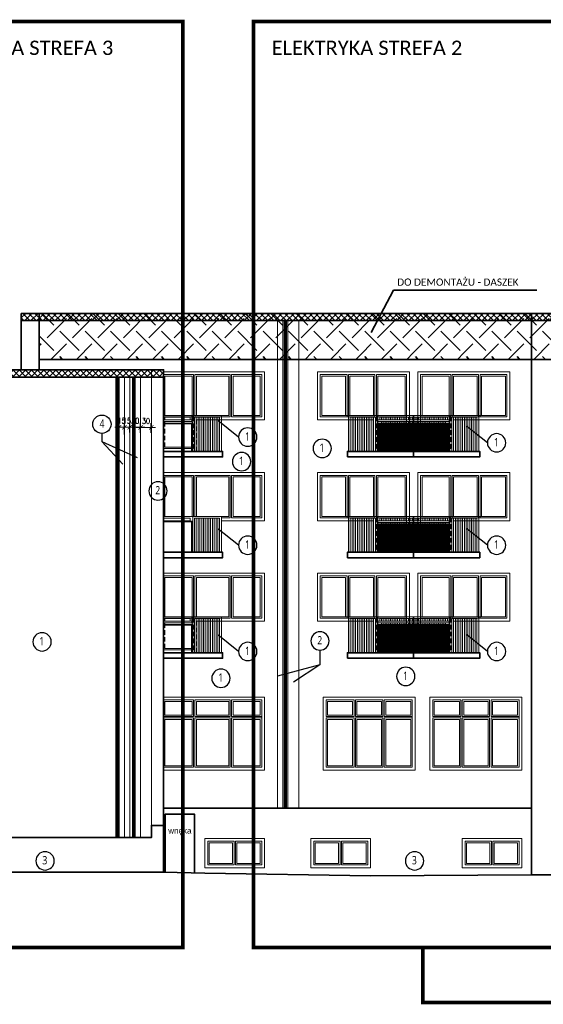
# Model space of a CAD drawing. Header units: inches. Extents: x 0 to 111471, y -105323 to 11070.
# Tile 239 of 256: x 38630 to 40087, y -20947 to -18208. Entities that reach past the tile are written whole.
import ezdxf
from ezdxf.enums import TextEntityAlignment as Align

# ---------------------------------------------------------------- set-up
doc = ezdxf.new("R2010")
doc.units = ezdxf.units.IN
doc.header["$MEASUREMENT"] = 0
doc.linetypes.add('DASHED', pattern=[19.05, 12.7, -6.35])
for name, color, linetype, lineweight in [('888 drzwi i okna', 4, 'Continuous', 0), ('888 elektryka elew', 140, 'Continuous', 0), ('888 elementy do usunięcia', 6, 'Continuous', 35), ('888 nowa attyka grafitowa', 24, 'Continuous', 35), ('888 projektowane elementy', 6, 'Continuous', 13), ('888 sciany istniejące', 2, 'Continuous', 35), ('888 wymiary', 1, 'Continuous', 0), ('Ele_SYMBOLE', 3, 'Continuous', 9), ('Wymiary', 85, 'Continuous', 18)]:
    doc.layers.add(name, color=color, linetype=linetype, lineweight=lineweight)
doc.layers.add('888 opisy kolorow', color=11, linetype='Continuous')
doc.styles.get("Standard").update_dxf_attribs({"font": 'arial.ttf'})
doc.styles.add('TS 100_ILIARD OSIE', font='trebuc.ttf', dxfattribs={"width": 0.8, "height": 23})
doc.styles.add('TS 100_wymiary', font='romans.shx', dxfattribs={"width": 0.7, "height": 16})
doc.dimstyles.new('Dim Style 100', dxfattribs={"dimtxt": 16, "dimasz": 12, "dimexe": 12, "dimexo": 2, "dimgap": 10, "dimtad": 1, "dimdec": 0, "dimzin": 9, "dimtxsty": 'TS 100_wymiary', "dimblk": 'ARCHTICK', "dimcen": 2.5, "dimdle": 12, "dimclrd": 256, "dimclrt": 2, "dimadec": 0, "dimazin": 2, "dimtfac": 1, "dimtdec": 0, "dimtix": 1, "dimtmove": 2, "dimatfit": 3, "dimfxl": 0, "dimlwd": -1, "dimarcsym": 0})

# ---------------------------------------------------------------- blocks, each defined once
blk = doc.blocks.new('G$C4B6E13C3')
at = {"layer": '888 drzwi i okna'}
blk.add_lwpolyline([(0, 82), (0, 0), (166, 0), (166, 82)], close=True, dxfattribs=at)
for points in [[(81, 74), (8, 74), (8, 8), (81, 8)], [(77, 70), (12, 70), (12, 12), (77, 12)], [(77, 70), (77, 12)], [(81, 74), (81, 8)], [(85, 8), (158, 8), (158, 74), (85, 74)], [(85, 74), (85, 8)], [(89, 12), (154, 12), (154, 70), (89, 70)], [(89, 70), (89, 12)]]:
    blk.add_lwpolyline(points, dxfattribs=at)
blk = doc.blocks.new('G$CE5BC181C')
at = {"layer": '888 drzwi i okna'}
for points in [[(0, -133.8), (0, 0), (-256, 0), (-256, -133.8), (-100, -133.8)], [(-173.5, -125.8), (-248, -125.8), (-248, -8), (-173.5, -8)], [(-244, -50), (-244, -12), (-177.5, -12)], [(-177.5, -12), (-177.5, -50)], [(-173.5, -8), (-173.5, -54)], [(-169.5, -8), (-96, -8)], [(-169.5, -8), (-169.5, -54)], [(-165.5, -12), (-100, -12)], [(-165.5, -12), (-165.5, -50)], [(-100, -12), (-100, -50)], [(-96, -8), (-96, -54)], [(-92, -8), (-8, -8), (-8, -54)], [(-92, -8), (-92, -54)], [(-12, -8), (-92, -8)], [(-88, -12), (-12, -12), (-12, -50)], [(-12, -12), (-88, -12)], [(-88, -12), (-88, -50)], [(-177.5, -121.8), (-244, -121.8), (-244, -50)], [(-177.5, -50), (-177.5, -121.8)], [(-173.5, -54), (-173.5, -125.8)], [(-169.5, -54), (-169.5, -125.8)], [(-165.5, -50), (-165.5, -121.8)], [(-100, -50), (-100, -121.8)], [(-96, -54), (-96, -125.8)], [(-8, -54), (-8, -125.8), (-92, -125.8)], [(-92, -54), (-92, -125.8)], [(-12, -50), (-12, -121.8), (-88, -121.8)], [(-88, -50), (-88, -121.8)], [(-96, -125.8), (-169.5, -125.8)], [(-100, -121.8), (-165.5, -121.8)]]:
    blk.add_lwpolyline(points, dxfattribs=at)
blk.add_lwpolyline([(-88, -8), (-88, -8)], close=True, dxfattribs=at)
at = {"layer": '888 drzwi i okna', "linetype": 'DASHED'}
for points in [[(-100, -221.8), (0, -221.8), (0, -125.8)], [(0, -221.8), (-100, -221.8), (-100, -125.8)], [(-12.2, -213.8), (-92, -213.8), (-92, -125.8)], [(-12.2, -209.8), (-88, -209.8), (-88, -133.8)], [(-87.8, -213.8), (-8, -213.8), (-8, -125.8)], [(-87.8, -209.8), (-12, -209.8), (-12, -125.8)], [(0, -133.8), (-87.8, -133.8)], [(0, -133.8), (-87.8, -133.8)]]:
    blk.add_lwpolyline(points, dxfattribs=at)
blk = doc.blocks.new('G$C8A4EE6A8')
at = {"layer": '888 sciany istniejące'}
h = blk.add_hatch(dxfattribs=at)
h.set_pattern_fill('ANSI31', color=3, scale=20)
h.set_pattern_definition([(45, (64.2046, 355.6206), (-1.767767, 1.767767), [])])
h.paths.add_polyline_path([(-85, 15), (-85, 93), (-283.6, 93), (-283.6, 15)])
for points in [[(-184.3, 115), (-184.3, 0)], [(-363.6, 15), (-283.6, 15), (-283.6, 93), (-85, 93), (-85, 15)]]:
    blk.add_lwpolyline(points, dxfattribs=at)
blk.add_lwpolyline([(-368.6, 0), (0, 0), (0, 15), (-368.6, 15)], close=True, dxfattribs=at)
at = {"layer": 'Ele_SYMBOLE'}
for points in [[(-285.6, 110), (-285.6, 115), (-365.6, 115), (-365.6, 15)], [(-290.6, 110), (-360.6, 110), (-360.6, 15)], [(-360.6, 110), (-355.6, 110), (-355.6, 15)], [(-355.6, 110), (-350.6, 110), (-350.6, 15)], [(-350.6, 110), (-345.6, 110), (-345.6, 15)], [(-345.6, 110), (-340.6, 110), (-340.6, 15)], [(-340.6, 110), (-335.6, 110), (-335.6, 15)], [(-335.6, 110), (-330.6, 110), (-330.6, 15)], [(-330.6, 110), (-325.6, 110), (-325.6, 15)], [(-325.6, 110), (-320.6, 110), (-320.6, 15)], [(-320.6, 110), (-315.6, 110), (-315.6, 15)], [(-315.6, 110), (-310.6, 110), (-310.6, 15)], [(-310.6, 110), (-305.6, 110), (-305.6, 15)], [(-305.6, 110), (-300.6, 110), (-300.6, 15)], [(-300.6, 110), (-295.6, 110), (-295.6, 15)], [(-295.6, 110), (-290.6, 110), (-290.6, 15)], [(-285.6, 110), (-285.6, 110), (-285.6, 15)], [(-268.6, 110), (-273.6, 110), (-273.6, 103)], [(-263.6, 110), (-268.6, 110), (-268.6, 103)], [(-258.6, 110), (-263.6, 110), (-263.6, 103)], [(-253.6, 110), (-258.6, 110), (-258.6, 103)], [(-248.6, 110), (-253.6, 110), (-253.6, 103)], [(-243.6, 110), (-248.6, 110), (-248.6, 103)], [(-238.6, 110), (-243.6, 110), (-243.6, 103)], [(-233.6, 110), (-238.6, 110), (-238.6, 103)], [(-228.6, 110), (-233.6, 110), (-233.6, 103)], [(-223.6, 110), (-228.6, 110), (-228.6, 103)], [(-218.6, 110), (-223.6, 110), (-223.6, 103)], [(-213.6, 110), (-218.6, 110), (-218.6, 103)], [(-208.6, 110), (-213.6, 110), (-213.6, 103)], [(-203.6, 110), (-208.6, 110), (-208.6, 103)], [(-198.6, 110), (-203.6, 110), (-203.6, 103)], [(-193.6, 110), (-198.6, 110), (-198.6, 103)], [(-188.6, 110), (-193.6, 110), (-193.6, 103)], [(-188.6, 110), (-188.6, 103)], [(-185, 110), (-180, 110), (-180, 103)], [(-180, 110), (-175, 110), (-175, 103)], [(-175, 110), (-170, 110), (-170, 103)], [(-170, 110), (-165, 110), (-165, 103)], [(-165, 110), (-160, 110), (-160, 103)], [(-160, 110), (-155, 110), (-155, 103)], [(-155, 110), (-150, 110), (-150, 103)], [(-150, 110), (-145, 110), (-145, 103)], [(-145, 110), (-140, 110), (-140, 103)], [(-140, 110), (-135, 110), (-135, 103)], [(-135, 110), (-130, 110), (-130, 103)], [(-130, 110), (-125, 110), (-125, 103)], [(-125, 110), (-120, 110), (-120, 103)], [(-120, 110), (-115, 110), (-115, 103)], [(-115, 110), (-110, 110), (-110, 103)], [(-110, 110), (-105, 110), (-105, 103)], [(-105, 110), (-100, 110), (-100, 103)], [(-100, 110), (-95, 110), (-95, 103)], [(-83, 110), (-83, 115), (-3, 115), (-3, 15)], [(-83, 110), (-83, 110), (-83, 15)], [(-78, 110), (-8, 110), (-8, 15)], [(-73, 110), (-78, 110), (-78, 15)], [(-68, 110), (-73, 110), (-73, 15)], [(-63, 110), (-68, 110), (-68, 15)], [(-58, 110), (-63, 110), (-63, 15)], [(-53, 110), (-58, 110), (-58, 15)], [(-48, 110), (-53, 110), (-53, 15)], [(-43, 110), (-48, 110), (-48, 15)], [(-38, 110), (-43, 110), (-43, 15)], [(-33, 110), (-38, 110), (-38, 15)], [(-28, 110), (-33, 110), (-33, 15)], [(-23, 110), (-28, 110), (-28, 15)], [(-18, 110), (-23, 110), (-23, 15)], [(-13, 110), (-18, 110), (-18, 15)], [(-8, 110), (-13, 110), (-13, 15)], [(-273.6, 98), (-273.6, 93)], [(-268.6, 98), (-268.6, 93)], [(-263.6, 98), (-263.6, 93)], [(-258.6, 98), (-258.6, 93)], [(-253.6, 98), (-253.6, 93)], [(-248.6, 98), (-248.6, 93)], [(-243.6, 98), (-243.6, 93)], [(-238.6, 98), (-238.6, 93)], [(-233.6, 98), (-233.6, 93)], [(-228.6, 98), (-228.6, 93)], [(-223.6, 98), (-223.6, 93)], [(-218.6, 98), (-218.6, 93)], [(-213.6, 98), (-213.6, 93)], [(-208.6, 98), (-208.6, 93)], [(-203.6, 98), (-203.6, 93)], [(-198.6, 98), (-198.6, 93)], [(-193.6, 98), (-193.6, 93)], [(-188.6, 98), (-188.6, 93)], [(-180, 98), (-180, 93)], [(-175, 98), (-175, 93)], [(-170, 98), (-170, 93)], [(-165, 98), (-165, 93)], [(-160, 98), (-160, 93)], [(-155, 98), (-155, 93)], [(-150, 98), (-150, 93)], [(-145, 98), (-145, 93)], [(-140, 98), (-140, 93)], [(-135, 98), (-135, 93)], [(-130, 98), (-130, 93)], [(-125, 98), (-125, 93)], [(-120, 98), (-120, 93)], [(-115, 98), (-115, 93)], [(-110, 98), (-110, 93)], [(-105, 98), (-105, 93)], [(-100, 98), (-100, 93)], [(-95, 98), (-95, 93)]]:
    blk.add_lwpolyline(points, dxfattribs=at)
for points in [[(-283.6, 115), (-85, 115), (-85, 98), (-283.6, 98)], [(-278.6, 110), (-90, 110), (-90, 103), (-278.6, 103)]]:
    blk.add_lwpolyline(points, close=True, dxfattribs=at)
blk = doc.blocks.new('G$CCCD7E5BA')
at = {"layer": '888 drzwi i okna', "ltscale": 1.6}
for points in [[(-256, 0), (0, 0), (0, 203), (-256, 203)], [(-174, 195), (-174, 195)]]:
    blk.add_lwpolyline(points, close=True, dxfattribs=at)
for points in [[(-170, 195), (-248, 195), (-248, 149)], [(-244, 195), (-170, 195)], [(-170, 195), (-170, 149)], [(-166, 195), (-166, 149)], [(-90, 195), (-166, 195)], [(-90, 195), (-90, 149)], [(-86, 195), (-86, 149)], [(-86, 8), (-8, 8), (-8, 195), (-86, 195)], [(-174, 191), (-244, 191), (-244, 153)], [(-244, 191), (-174, 191)], [(-174, 191), (-174, 153)], [(-162, 191), (-162, 153)], [(-94, 191), (-162, 191)], [(-94, 191), (-94, 153)], [(-12, 153), (-12, 191), (-82, 191)], [(-82, 191), (-82, 153)], [(-170, 149), (-248, 149)], [(-248, 145), (-248, 8), (-170, 8)], [(-170, 145), (-248, 145)], [(-174, 153), (-244, 153)], [(-244, 141), (-244, 12), (-174, 12)], [(-174, 141), (-244, 141)], [(-174, 141), (-174, 12)], [(-170, 145), (-170, 8)], [(-90, 149), (-166, 149)], [(-166, 145), (-166, 8)], [(-90, 145), (-166, 145)], [(-94, 153), (-162, 153)], [(-162, 141), (-162, 12)], [(-94, 141), (-162, 141)], [(-94, 141), (-94, 12)], [(-90, 145), (-90, 8)], [(-8, 149), (-86, 149)], [(-86, 145), (-86, 8)], [(-8, 145), (-86, 145)], [(-12, 153), (-82, 153)], [(-82, 141), (-82, 12)], [(-12, 141), (-82, 141)], [(-82, 12), (-12, 12), (-12, 141)], [(-166, 8), (-90, 8)], [(-162, 12), (-94, 12)]]:
    blk.add_lwpolyline(points, dxfattribs=at)
blk = doc.blocks.new('oznaczenie osi')
at = {"linetype": 'ByBlock'}
blk.add_circle((0, 0), 17, dxfattribs=at)
at = {"oblique": 5, "width": 0.85}
blk.add_attdef('NR', text='', height=15, dxfattribs=at).set_placement((0, -7), align=Align.CENTER)
blk = doc.blocks.new('_ArchTick')
at = {"layer": 'Wymiary', "color": 0, "const_width": 0.15}
blk.add_lwpolyline([(-0.5, -0.5), (0.5, 0.5)], dxfattribs=at)
blk = doc.blocks.new('*D1188')
at = {"layer": '888 wymiary', "color": 0, "lineweight": -2, "ltscale": 0.01}
for p, q in [((38906.3, -19361.8), (38906.3, -19329.8)), ((38921.3, -19361.8), (38921.3, -19329.8))]:
    blk.add_line(p, q, dxfattribs=at)
at = {"layer": '888 wymiary', "ltscale": 0.01}
for p, q in [((38894.3, -19341.8), (38933.3, -19341.8)), ((38906.3, -19341.8), (38894.3, -19341.8)), ((38921.3, -19341.8), (38933.3, -19341.8))]:
    blk.add_line(p, q, dxfattribs=at)
at = {"layer": 'Defpoints', "color": 0}
for p in [(38921.3, -19341.8), (38906.3, -19384.5), (38921.3, -19384.5)]:
    blk.add_point(p, dxfattribs=at)
at = {"layer": '888 wymiary', "linetype": 'ByBlock', "xscale": 12, "yscale": 12, "zscale": 12}
blk.add_blockref('_ArchTick', (38906.3, -19341.8), dxfattribs=at)
at = {"layer": '888 wymiary', "linetype": 'ByBlock', "xscale": 12, "yscale": 12, "zscale": 12, "rotation": 180}
blk.add_blockref('_ArchTick', (38921.3, -19341.8), dxfattribs=at)
at = {"layer": '888 wymiary', "color": 2, "ltscale": 0.01, "insert": (38913.8, -19323.8), "char_height": 16, "attachment_point": 5, "style": 'TS 100_wymiary'}
blk.add_mtext('15', dxfattribs=at)
blk = doc.blocks.new('*D1189')
at = {"layer": '888 wymiary', "color": 0, "lineweight": -2, "ltscale": 0.01}
for p, q in [((38921.3, -19361.8), (38921.3, -19329.8)), ((38936.3, -19356.7), (38936.3, -19329.8))]:
    blk.add_line(p, q, dxfattribs=at)
at = {"layer": '888 wymiary', "ltscale": 0.01}
for p, q in [((38909.3, -19341.8), (38948.3, -19341.8)), ((38921.3, -19341.8), (38909.3, -19341.8)), ((38936.3, -19341.8), (38948.3, -19341.8))]:
    blk.add_line(p, q, dxfattribs=at)
at = {"layer": 'Defpoints', "color": 0}
for p in [(38936.3, -19341.8), (38936.3, -19358.7), (38921.3, -19384.5)]:
    blk.add_point(p, dxfattribs=at)
at = {"layer": '888 wymiary', "linetype": 'ByBlock', "xscale": 12, "yscale": 12, "zscale": 12}
blk.add_blockref('_ArchTick', (38921.3, -19341.8), dxfattribs=at)
at = {"layer": '888 wymiary', "linetype": 'ByBlock', "xscale": 12, "yscale": 12, "zscale": 12, "rotation": 180}
blk.add_blockref('_ArchTick', (38936.3, -19341.8), dxfattribs=at)
at = {"layer": '888 wymiary', "color": 2, "ltscale": 0.01, "insert": (38928.8, -19323.8), "char_height": 16, "attachment_point": 5, "style": 'TS 100_wymiary'}
blk.add_mtext('15', dxfattribs=at)
blk = doc.blocks.new('*D1190')
at = {"layer": '888 wymiary', "color": 0, "lineweight": -2, "ltscale": 0.01}
for p, q in [((38936.3, -19356.7), (38936.3, -19329.8)), ((38966.3, -19356.7), (38966.3, -19329.8))]:
    blk.add_line(p, q, dxfattribs=at)
at = {"layer": '888 wymiary', "ltscale": 0.01}
for p, q in [((38924.3, -19341.8), (38978.3, -19341.8)), ((38936.3, -19341.8), (38924.3, -19341.8)), ((38966.3, -19341.8), (38978.3, -19341.8))]:
    blk.add_line(p, q, dxfattribs=at)
at = {"layer": 'Defpoints', "color": 0}
for p in [(38936.3, -19358.7), (38966.3, -19341.8), (38966.3, -19358.7)]:
    blk.add_point(p, dxfattribs=at)
at = {"layer": '888 wymiary', "linetype": 'ByBlock', "xscale": 12, "yscale": 12, "zscale": 12}
blk.add_blockref('_ArchTick', (38936.3, -19341.8), dxfattribs=at)
at = {"layer": '888 wymiary', "linetype": 'ByBlock', "xscale": 12, "yscale": 12, "zscale": 12, "rotation": 180}
blk.add_blockref('_ArchTick', (38966.3, -19341.8), dxfattribs=at)
at = {"layer": '888 wymiary', "color": 2, "ltscale": 0.01, "insert": (38951.3, -19323.8), "char_height": 16, "attachment_point": 5, "style": 'TS 100_wymiary'}
blk.add_mtext('30', dxfattribs=at)
blk = doc.blocks.new('*D1191')
at = {"layer": '888 wymiary', "color": 0, "lineweight": -2, "ltscale": 0.01}
for p, q in [((38966.3, -19357.2), (38966.3, -19330.3)), ((38996.2, -19357.2), (38996.2, -19330.3))]:
    blk.add_line(p, q, dxfattribs=at)
at = {"layer": '888 wymiary', "ltscale": 0.01}
for p, q in [((38954.3, -19342.3), (39008.2, -19342.3)), ((38966.3, -19342.3), (38954.3, -19342.3)), ((38996.2, -19342.3), (39008.2, -19342.3))]:
    blk.add_line(p, q, dxfattribs=at)
at = {"layer": 'Defpoints', "color": 0}
for p in [(38966.3, -19359.2), (38996.2, -19342.3), (38996.2, -19359.2)]:
    blk.add_point(p, dxfattribs=at)
at = {"layer": '888 wymiary', "linetype": 'ByBlock', "xscale": 12, "yscale": 12, "zscale": 12}
blk.add_blockref('_ArchTick', (38966.3, -19342.3), dxfattribs=at)
at = {"layer": '888 wymiary', "linetype": 'ByBlock', "xscale": 12, "yscale": 12, "zscale": 12, "rotation": 180}
blk.add_blockref('_ArchTick', (38996.2, -19342.3), dxfattribs=at)
at = {"layer": '888 wymiary', "color": 2, "ltscale": 0.01, "insert": (38981.3, -19324.3), "char_height": 16, "attachment_point": 5, "style": 'TS 100_wymiary'}
blk.add_mtext('30', dxfattribs=at)

msp = doc.modelspace()

# ---------------------------------------------------------------- hatches: boundary and pattern name
at = {"layer": '888 elementy do usunięcia'}
h = msp.add_hatch(dxfattribs=at)
h.set_pattern_fill('SCREEN', color=256, scale=100, angle=45)
h.set_pattern_definition([(45, (35594.85, -29275.38), (0, 141.42136), [76, -24]), (225, (35648.59, -29292.35), (-2e-14, -141.42136), [38, -62]), (225, (35692.43, -29248.51), (-2e-14, -141.42136), [38, -62]), (135, (35613.24, -29240.02), (-141.42136, 1e-14), [38, -62]), (135, (35657.08, -29283.86), (-141.42136, 1e-14), [38, -62]), (315, (35630.21, -29186.28), (141.42136, -3e-14), [76, -24])])
h.paths.add_polyline_path([(41518.535, -19151.1), (41518.535, -19025.1), (38684.27, -19025.1), (38684.27, -19151.1)])
at = {"layer": '888 nowa attyka grafitowa', "linetype": 'DASHED'}
h = msp.add_hatch(dxfattribs=at)
h.set_pattern_fill('CTYSQST', color=256, angle=45)
h.set_pattern_definition([(45, (41782.281, -26801.899), (-8.485281, 8.485281), []), (135, (41782.281, -26801.899), (-8.485281, -8.485281), [])])
h.paths.add_polyline_path([(38634.27, -19025.094), (43357.535, -19025.094), (43357.535, -19045.094), (38634.27, -19045.094)])
at = {"layer": '888 nowa attyka grafitowa', "ltscale": 0.01}
h = msp.add_hatch(dxfattribs=at)
h.set_pattern_fill('CTYSQST', color=256, angle=45)
h.set_pattern_definition([(45, (81929.241, -148133.753), (-8.4852814, 8.4852814), []), (135, (81929.241, -148133.753), (-8.4852814, -8.4852814), [])])
h.paths.add_polyline_path([(39030.262, -19182.094), (38318.744, -19182.094), (38318.744, -19202.225), (39030.262, -19202.225)])

# ---------------------------------------------------------------- linework, layer by layer
at = {"layer": '888 drzwi i okna'}
for points in [[(39030.262, -19187.292), (39311.535, -19187.292), (39311.535, -19321.094), (39121.535, -19321.094)], [(39113.535, -19195.292), (39030.262, -19195.292)], [(39033.535, -19195.292), (39113.535, -19195.292)], [(39109.535, -19199.292), (39033.535, -19199.292), (39033.535, -19237.292)], [(39033.535, -19199.292), (39109.535, -19199.292)], [(39109.535, -19199.292), (39109.535, -19237.292)], [(39113.535, -19195.292), (39113.535, -19241.292)], [(39215.535, -19195.292), (39117.535, -19195.292)], [(39117.535, -19195.292), (39117.535, -19241.292)], [(39211.535, -19199.292), (39121.535, -19199.292)], [(39121.535, -19199.292), (39121.535, -19237.292)], [(39211.535, -19199.292), (39211.535, -19237.292)], [(39215.535, -19195.292), (39215.535, -19241.292)], [(39219.535, -19313.094), (39303.535, -19313.094), (39303.535, -19195.292), (39219.535, -19195.292)], [(39219.535, -19195.292), (39219.535, -19241.292)], [(39299.535, -19237.292), (39299.535, -19199.292), (39223.535, -19199.292)], [(39223.535, -19199.292), (39223.535, -19237.292)], [(39033.535, -19237.292), (39033.535, -19309.094), (39109.535, -19309.094)], [(39109.535, -19237.292), (39109.535, -19309.094)], [(39113.535, -19241.292), (39113.535, -19313.094)], [(39117.535, -19241.292), (39117.535, -19313.094)], [(39121.535, -19237.292), (39121.535, -19309.094)], [(39211.535, -19237.292), (39211.535, -19309.094)], [(39215.535, -19241.292), (39215.535, -19313.094)], [(39219.535, -19241.292), (39219.535, -19313.094)], [(39223.535, -19309.094), (39299.535, -19309.094), (39299.535, -19237.292)], [(39223.535, -19237.292), (39223.535, -19309.094)], [(39030.262, -19313.094), (39113.535, -19313.094)], [(39117.535, -19313.094), (39215.535, -19313.094)], [(39117.535, -19313.094), (39215.535, -19313.094)], [(39121.535, -19309.094), (39211.535, -19309.094)], [(39121.535, -19309.094), (39211.535, -19309.094)], [(39618.535, -19313.094), (39520.535, -19313.094)], [(39614.535, -19309.094), (39524.535, -19309.094)], [(39833.535, -19313.094), (39931.535, -19313.094)], [(39837.535, -19309.094), (39927.535, -19309.094)], [(39030.262, -19467.792), (39311.535, -19467.792), (39311.535, -19601.594), (39191.332, -19601.594)], [(39113.535, -19475.792), (39030.262, -19475.792)], [(39033.535, -19475.792), (39113.535, -19475.792)], [(39109.535, -19479.792), (39033.535, -19479.792), (39033.535, -19517.792)], [(39033.535, -19479.792), (39109.535, -19479.792)], [(39109.535, -19479.792), (39109.535, -19517.792)], [(39113.535, -19475.792), (39113.535, -19521.792)], [(39215.535, -19475.792), (39117.535, -19475.792)], [(39117.535, -19475.792), (39117.535, -19521.792)], [(39211.535, -19479.792), (39121.535, -19479.792)], [(39121.535, -19479.792), (39121.535, -19517.792)], [(39211.535, -19479.792), (39211.535, -19517.792)], [(39215.535, -19475.792), (39215.535, -19521.792)], [(39219.535, -19593.594), (39303.535, -19593.594), (39303.535, -19475.792), (39219.535, -19475.792)], [(39219.535, -19475.792), (39219.535, -19521.792)], [(39299.535, -19517.792), (39299.535, -19479.792), (39223.535, -19479.792)], [(39223.535, -19479.792), (39223.535, -19517.792)], [(39033.535, -19517.792), (39033.535, -19589.594), (39109.535, -19589.594)], [(39109.535, -19517.792), (39109.535, -19589.594)], [(39113.535, -19521.792), (39113.535, -19589.594)], [(39117.535, -19521.792), (39117.535, -19589.594)], [(39121.535, -19517.792), (39121.535, -19589.594)], [(39211.535, -19517.792), (39211.535, -19589.594)], [(39215.535, -19521.792), (39215.535, -19593.594)], [(39219.535, -19521.792), (39219.535, -19593.594)], [(39223.535, -19589.594), (39299.535, -19589.594), (39299.535, -19517.792)], [(39223.535, -19517.792), (39223.535, -19589.594)], [(39121.535, -19589.594), (39211.535, -19589.594)], [(39121.535, -19589.594), (39211.535, -19589.594)], [(39191.332, -19593.594), (39215.535, -19593.594)], [(39191.332, -19593.594), (39215.535, -19593.594)], [(39618.535, -19593.594), (39520.535, -19593.594)], [(39614.535, -19589.594), (39524.535, -19589.594)], [(39833.535, -19593.594), (39931.535, -19593.594)], [(39837.535, -19589.594), (39927.535, -19589.594)], [(39113.535, -19755.292), (39029.535, -19755.292), (39029.535, -19801.292)], [(39030.262, -19747.292), (39311.535, -19747.292), (39311.535, -19881.094), (39121.535, -19881.094)], [(39033.535, -19755.292), (39113.535, -19755.292)], [(39109.535, -19759.292), (39033.535, -19759.292), (39033.535, -19797.292)], [(39033.535, -19759.292), (39109.535, -19759.292)], [(39109.535, -19759.292), (39109.535, -19797.292)], [(39113.535, -19755.292), (39113.535, -19801.292)], [(39215.535, -19755.292), (39117.535, -19755.292)], [(39117.535, -19755.292), (39117.535, -19801.292)], [(39211.535, -19759.292), (39121.535, -19759.292)], [(39121.535, -19759.292), (39121.535, -19797.292)], [(39211.535, -19759.292), (39211.535, -19797.292)], [(39215.535, -19755.292), (39215.535, -19801.292)], [(39219.535, -19873.094), (39303.535, -19873.094), (39303.535, -19755.292), (39219.535, -19755.292)], [(39219.535, -19755.292), (39219.535, -19801.292)], [(39299.535, -19797.292), (39299.535, -19759.292), (39223.535, -19759.292)], [(39223.535, -19759.292), (39223.535, -19797.292)], [(39033.535, -19797.292), (39033.535, -19869.094), (39109.535, -19869.094)], [(39109.535, -19797.292), (39109.535, -19869.094)], [(39121.535, -19797.292), (39121.535, -19869.094)], [(39211.535, -19797.292), (39211.535, -19869.094)], [(39223.535, -19869.094), (39299.535, -19869.094), (39299.535, -19797.292)], [(39223.535, -19797.292), (39223.535, -19869.094)], [(39113.535, -19801.292), (39113.535, -19873.094)], [(39117.535, -19801.292), (39117.535, -19873.094)], [(39215.535, -19801.292), (39215.535, -19873.094)], [(39219.535, -19801.292), (39219.535, -19873.094)], [(39030.262, -19873.094), (39113.535, -19873.094)], [(39117.535, -19873.094), (39215.535, -19873.094)], [(39117.535, -19873.094), (39215.535, -19873.094)], [(39121.535, -19869.094), (39211.535, -19869.094)], [(39121.535, -19869.094), (39211.535, -19869.094)], [(39618.535, -19873.094), (39520.535, -19873.094)], [(39614.535, -19869.094), (39524.535, -19869.094)], [(39833.535, -19873.094), (39931.535, -19873.094)], [(39837.535, -19869.094), (39927.535, -19869.094)]]:
    msp.add_lwpolyline(points, dxfattribs=at)
at = {"layer": '888 drzwi i okna', "linetype": 'DASHED'}
for points in [[(39030.262, -19409.094), (39121.535, -19409.094), (39121.535, -19313.094)], [(39030.262, -19409.094), (39121.535, -19409.094), (39121.535, -19313.094)], [(39030.262, -19321.094), (39109.332, -19321.094)], [(39030.262, -19321.094), (39109.332, -19321.094)], [(39109.332, -19397.094), (39033.535, -19397.094), (39033.535, -19313.094)], [(39109.332, -19397.094), (39033.535, -19397.094), (39033.535, -19313.094)], [(39033.737, -19401.094), (39113.535, -19401.094), (39113.535, -19313.094)], [(39033.737, -19401.094), (39113.535, -19401.094), (39113.535, -19313.094)], [(39033.737, -19397.094), (39109.535, -19397.094), (39109.535, -19321.094)], [(39837.535, -19409.094), (39737.535, -19409.094), (39737.535, -19313.094)], [(39737.535, -19409.094), (39837.535, -19409.094), (39837.535, -19313.094)], [(39825.332, -19401.094), (39745.535, -19401.094), (39745.535, -19313.094)], [(39825.332, -19397.094), (39749.535, -19397.094), (39749.535, -19313.094)], [(39749.737, -19401.094), (39829.535, -19401.094), (39829.535, -19313.094)], [(39109.332, -19401.094), (39030.262, -19401.094)], [(39109.332, -19401.094), (39030.262, -19401.094)], [(39121.535, -19409.094), (39030.262, -19409.094)], [(39121.535, -19409.094), (39030.262, -19409.094)], [(39837.535, -19689.594), (39737.535, -19689.594), (39737.535, -19593.594)], [(39737.535, -19689.594), (39837.535, -19689.594), (39837.535, -19593.594)], [(39825.332, -19681.594), (39745.535, -19681.594), (39745.535, -19593.594)], [(39825.332, -19677.594), (39749.535, -19677.594), (39749.535, -19593.594)], [(39749.737, -19681.594), (39829.535, -19681.594), (39829.535, -19593.594)], [(39030.262, -19969.094), (39121.535, -19969.094), (39121.535, -19873.094)], [(39030.262, -19969.094), (39121.535, -19969.094), (39121.535, -19873.094)], [(39109.332, -19957.094), (39033.535, -19957.094), (39033.535, -19873.094)], [(39109.332, -19957.094), (39033.535, -19957.094), (39033.535, -19873.094)], [(39033.737, -19961.094), (39113.535, -19961.094), (39113.535, -19873.094)], [(39033.737, -19961.094), (39113.535, -19961.094), (39113.535, -19873.094)], [(39837.535, -19969.094), (39737.535, -19969.094), (39737.535, -19873.094)], [(39737.535, -19969.094), (39837.535, -19969.094), (39837.535, -19873.094)], [(39825.332, -19961.094), (39745.535, -19961.094), (39745.535, -19873.094)], [(39825.332, -19957.094), (39749.535, -19957.094), (39749.535, -19873.094)], [(39749.737, -19961.094), (39829.535, -19961.094), (39829.535, -19873.094)], [(39030.262, -19881.094), (39109.332, -19881.094)], [(39030.262, -19881.094), (39109.332, -19881.094)], [(39033.737, -19957.094), (39109.535, -19957.094), (39109.535, -19881.094)], [(39109.332, -19961.094), (39030.262, -19961.094)], [(39109.332, -19961.094), (39030.262, -19961.094)], [(39121.535, -19969.094), (39030.262, -19969.094)], [(39121.535, -19969.094), (39030.262, -19969.094)]]:
    msp.add_lwpolyline(points, dxfattribs=at)
at = {"layer": '888 drzwi i okna', "ltscale": 1.6}
for points in [[(39030.262, -20295.094), (39311.535, -20295.094), (39311.535, -20092.094), (39030.262, -20092.094)], [(39030.262, -20295.094), (39311.535, -20295.094), (39311.535, -20092.094), (39030.262, -20092.094)], [(39113.535, -20100.094), (39030.262, -20100.094)], [(39113.535, -20100.094), (39030.262, -20100.094)], [(39033.535, -20100.094), (39113.535, -20100.094)], [(39033.535, -20100.094), (39113.535, -20100.094)], [(39109.535, -20104.094), (39033.535, -20104.094), (39033.535, -20142.094)], [(39033.535, -20104.094), (39109.535, -20104.094)], [(39109.535, -20104.094), (39033.535, -20104.094), (39033.535, -20142.094)], [(39033.535, -20104.094), (39109.535, -20104.094)], [(39109.535, -20104.094), (39109.535, -20142.094)], [(39109.535, -20104.094), (39109.535, -20142.094)], [(39113.535, -20100.094), (39113.535, -20146.094)], [(39113.535, -20100.094), (39113.535, -20146.094)], [(39215.535, -20100.094), (39117.535, -20100.094)], [(39117.535, -20100.094), (39117.535, -20146.094)], [(39215.535, -20100.094), (39117.535, -20100.094)], [(39117.535, -20100.094), (39117.535, -20146.094)], [(39211.535, -20104.094), (39121.535, -20104.094)], [(39121.535, -20104.094), (39121.535, -20142.094)], [(39211.535, -20104.094), (39121.535, -20104.094)], [(39121.535, -20104.094), (39121.535, -20142.094)], [(39211.535, -20104.094), (39211.535, -20142.094)], [(39211.535, -20104.094), (39211.535, -20142.094)], [(39215.535, -20100.094), (39215.535, -20146.094)], [(39219.535, -20287.094), (39303.535, -20287.094), (39303.535, -20100.094), (39219.535, -20100.094)], [(39219.535, -20100.094), (39219.535, -20146.094)], [(39219.535, -20287.094), (39303.535, -20287.094), (39303.535, -20100.094), (39219.535, -20100.094)], [(39219.535, -20100.094), (39219.535, -20146.094)], [(39299.535, -20142.094), (39299.535, -20104.094), (39223.535, -20104.094)], [(39223.535, -20104.094), (39223.535, -20142.094)], [(39299.535, -20142.094), (39299.535, -20104.094), (39223.535, -20104.094)], [(39223.535, -20104.094), (39223.535, -20142.094)], [(39113.535, -20146.094), (39030.262, -20146.094)], [(39113.535, -20146.094), (39030.262, -20146.094)], [(39113.535, -20150.094), (39030.262, -20150.094)], [(39113.535, -20150.094), (39030.262, -20150.094)], [(39109.535, -20142.094), (39033.535, -20142.094)], [(39109.535, -20142.094), (39033.535, -20142.094)], [(39113.535, -20150.094), (39113.535, -20287.094)], [(39113.535, -20150.094), (39113.535, -20287.094)], [(39215.535, -20146.094), (39117.535, -20146.094)], [(39215.535, -20146.094), (39117.535, -20146.094)], [(39117.535, -20150.094), (39117.535, -20287.094)], [(39215.535, -20150.094), (39117.535, -20150.094)], [(39117.535, -20150.094), (39117.535, -20287.094)], [(39215.535, -20150.094), (39117.535, -20150.094)], [(39211.535, -20142.094), (39121.535, -20142.094)], [(39211.535, -20142.094), (39121.535, -20142.094)], [(39215.535, -20150.094), (39215.535, -20287.094)], [(39215.535, -20150.094), (39215.535, -20287.094)], [(39303.535, -20146.094), (39219.535, -20146.094)], [(39303.535, -20146.094), (39219.535, -20146.094)], [(39219.535, -20150.094), (39219.535, -20287.094)], [(39303.535, -20150.094), (39219.535, -20150.094)], [(39219.535, -20150.094), (39219.535, -20287.094)], [(39303.535, -20150.094), (39219.535, -20150.094)], [(39299.535, -20142.094), (39223.535, -20142.094)], [(39299.535, -20142.094), (39223.535, -20142.094)], [(39033.535, -20154.094), (39033.535, -20283.094), (39109.535, -20283.094)], [(39109.535, -20154.094), (39033.535, -20154.094)], [(39033.535, -20154.094), (39033.535, -20283.094), (39109.535, -20283.094)], [(39109.535, -20154.094), (39033.535, -20154.094)], [(39109.535, -20154.094), (39109.535, -20283.094)], [(39109.535, -20154.094), (39109.535, -20283.094)], [(39121.535, -20154.094), (39121.535, -20283.094)], [(39211.535, -20154.094), (39121.535, -20154.094)], [(39121.535, -20154.094), (39121.535, -20283.094)], [(39211.535, -20154.094), (39121.535, -20154.094)], [(39211.535, -20154.094), (39211.535, -20283.094)], [(39211.535, -20154.094), (39211.535, -20283.094)], [(39223.535, -20283.094), (39299.535, -20283.094), (39299.535, -20154.094)], [(39223.535, -20154.094), (39223.535, -20283.094)], [(39299.535, -20154.094), (39223.535, -20154.094)], [(39223.535, -20283.094), (39299.535, -20283.094), (39299.535, -20154.094)], [(39223.535, -20154.094), (39223.535, -20283.094)], [(39299.535, -20154.094), (39223.535, -20154.094)], [(39030.262, -20287.094), (39113.535, -20287.094)], [(39030.262, -20287.094), (39113.535, -20287.094)], [(39117.535, -20287.094), (39215.535, -20287.094)], [(39117.535, -20287.094), (39215.535, -20287.094)], [(39121.535, -20283.094), (39211.535, -20283.094)], [(39121.535, -20283.094), (39211.535, -20283.094)]]:
    msp.add_lwpolyline(points, dxfattribs=at)
at = {"layer": '888 elektryka elew', "color": 2, "ltscale": 2, "const_width": 10}
msp.add_lwpolyline([(38309.448, -18213.351), (39083.562, -18213.351), (39083.562, -20788.77), (38309.448, -20788.77)], close=True, dxfattribs=at)
at = {"layer": '888 elektryka elew', "color": 1, "ltscale": 2, "const_width": 10}
msp.add_lwpolyline([(39280.803, -18213.351), (40223.488, -18213.351), (40223.488, -20788.77), (39280.803, -20788.77)], close=True, dxfattribs=at)
at = {"layer": '888 elektryka elew', "linetype": 'DASHED', "ltscale": 2, "const_width": 10}
for points in [[(39369.172, -19045.094), (39369.172, -20401.094)], [(38900.911, -19202.225), (38900.911, -20483.094)], [(38947.394, -19202.225), (38947.394, -20483.094)]]:
    msp.add_lwpolyline(points, dxfattribs=at)
at = {"layer": '888 elektryka elew', "color": 1, "ltscale": 2, "const_width": 10}
msp.add_lwpolyline([(39752.146, -20788.77), (39752.146, -20941.596), (43500.535, -20941.596), (43500.535, -20788.77)], dxfattribs=at)
at = {"layer": '888 elementy do usunięcia'}
for points in [[(39607.875, -19077.946), (39670.383, -18960.675), (40068.725, -18960.675)], [(41518.535, -19153.094), (38684.27, -19153.094)]]:
    msp.add_lwpolyline(points, dxfattribs=at)
at = {"layer": '888 nowa attyka grafitowa'}
msp.add_lwpolyline([(38634.27, -19045.094), (43357.535, -19045.094)], dxfattribs=at)
at = {"layer": '888 nowa attyka grafitowa', "ltscale": 0.01}
msp.add_lwpolyline([(39030.262, -19182.094), (38318.744, -19182.094), (38318.744, -19202.225), (39030.262, -19202.225)], close=True, dxfattribs=at)
at = {"layer": '888 opisy kolorow'}
for points in [[(39239.113, -19369.103), (39181.553, -19323.238)], [(39931.673, -19385.103), (39874.114, -19339.238)], [(39239.113, -19669.776), (39181.553, -19623.911)], [(39931.673, -19669.776), (39874.114, -19623.911)], [(39239.113, -19965.394), (39181.553, -19919.529)], [(39931.673, -19965.394), (39874.114, -19919.529)]]:
    msp.add_lwpolyline(points, dxfattribs=at)
at = {"layer": '888 opisy kolorow', "ltscale": 0.01}
for points in [[(38858.539, -19358.792), (38858.539, -19381.071), (38956.97, -19425.905)], [(38858.539, -19381.071), (38917.171, -19444.845)], [(39465.585, -19961.573), (39465.585, -20002.383), (39347.497, -20033.576)], [(39465.585, -20002.383), (39391.502, -20050.403)]]:
    msp.add_lwpolyline(points, dxfattribs=at)
at = {"layer": '888 projektowane elementy'}
for points in [[(38684.27, -19045.094), (40054.535, -19045.094)], [(38996.262, -19182.094), (38996.262, -19182.094), (38996.262, -20483.094)], [(38906.296, -19201.654), (38906.296, -20482.654), (38921.296, -20482.654), (38921.296, -19201.654)], [(38936.296, -19201.654), (38936.296, -20482.654), (38966.296, -20482.654), (38966.296, -19201.654)]]:
    msp.add_lwpolyline(points, dxfattribs=at)
at = {"layer": '888 projektowane elementy', "ltscale": 0.01}
for points in [[(39030.262, -19182.094), (38684.27, -19182.094), (38684.27, -19045.094)], [(38684.27, -19045.094), (40054.535, -19045.094), (40054.535, -20401.094), (39030.262, -20401.094), (39030.262, -19182.094), (38684.27, -19182.094), (38684.27, -19045.094)], [(39347.497, -20401.094), (39347.497, -19045.094), (39362.497, -19045.094), (39362.497, -20401.094)], [(39376.568, -20401.094), (39376.568, -19045.094), (39406.568, -19045.094), (39406.568, -20401.094)], [(38373.262, -19202.225), (38996.225, -19202.225)]]:
    msp.add_lwpolyline(points, dxfattribs=at)
for points in [[(38373.262, -19182.094), (38996.225, -19182.094), (38996.225, -19202.225), (38373.262, -19202.225)], [(38996.225, -19182.094), (39030.262, -19182.094), (39030.262, -20449.094), (38996.262, -20449.094), (38996.262, -20483.094), (38996.262, -20483.094)], [(38373.262, -19202.225), (38996.262, -19202.225), (38996.262, -20483.094), (38407.262, -20483.094), (38407.262, -20449.094), (38373.262, -20449.094)], [(38373.262, -19202.225), (38996.262, -19202.225), (38996.262, -20483.094), (38407.262, -20483.094), (38407.262, -20449.094), (38373.262, -20449.094)], [(39191.332, -19589.594), (39030.262, -19589.594), (39030.262, -19689.594), (39191.332, -19689.594)]]:
    msp.add_lwpolyline(points, close=True, dxfattribs=at)
at = {"layer": '888 sciany istniejące'}
for p, q in [((38634.27, -19182.094), (38634.27, -19025.094)), ((38684.27, -19182.094), (38684.27, -19025.094))]:
    msp.add_line(p, q, dxfattribs=at)
for points in [[(38634.27, -19025.094), (43357.535, -19025.094)], [(40054.535, -20586.815), (40054.535, -19025.094)], [(38373.262, -19182.094), (39030.262, -19182.094), (39030.262, -20572.594)], [(39030.262, -19331.094), (39109.332, -19331.094), (39109.332, -19409.094)], [(39030.262, -19424.094), (39194.332, -19424.094), (39194.332, -19409.094), (39030.262, -19409.094)], [(39030.262, -19603.594), (39109.332, -19603.594), (39109.332, -19689.594)], [(39121.535, -19689.594), (39030.262, -19689.594)], [(39030.262, -19704.594), (39194.332, -19704.594), (39194.332, -19689.594), (39030.262, -19689.594)], [(39030.262, -19891.094), (39109.332, -19891.094), (39109.332, -19969.094)], [(39030.262, -19984.094), (39194.332, -19984.094), (39194.332, -19969.094), (39030.262, -19969.094)], [(39030.262, -20401.094), (40054.535, -20401.094)], [(39034.535, -20579.261), (39034.535, -20418.261), (39116.535, -20418.261), (39116.535, -20581.018)], [(38407.262, -20449.094), (38407.262, -20483.094), (38996.262, -20483.094), (38996.262, -20449.094), (39030.262, -20449.094), (39030.262, -20579.094)], [(39030.262, -20579.094), (38373.262, -20579.094), (36203.262, -20579.094)], [(40054.535, -20586.815), (39606.535, -20589.094), (39145.535, -20582.094), (39030.262, -20579.094)], [(40054.535, -20586.815), (41518.535, -20586.815)]]:
    msp.add_lwpolyline(points, dxfattribs=at)
msp.add_lwpolyline([(39109.332, -19603.594), (39030.262, -19603.594), (39030.262, -19689.594), (39109.332, -19689.594)], close=True, dxfattribs=at)
at = {"layer": 'Ele_SYMBOLE'}
for points in [[(39030.262, -19309.094), (39109.332, -19309.094), (39109.332, -19326.094), (39030.262, -19326.094)], [(39030.262, -19314.094), (39104.332, -19314.094), (39104.332, -19321.094), (39030.262, -19321.094)], [(39111.332, -19314.094), (39111.332, -19309.094), (39191.332, -19309.094), (39191.332, -19409.094)], [(39111.332, -19314.094), (39111.332, -19314.094), (39111.332, -19409.094)], [(39116.332, -19314.094), (39186.332, -19314.094), (39186.332, -19409.094)], [(39121.332, -19314.094), (39116.332, -19314.094), (39116.332, -19409.094)], [(39126.332, -19314.094), (39121.332, -19314.094), (39121.332, -19409.094)], [(39131.332, -19314.094), (39126.332, -19314.094), (39126.332, -19409.094)], [(39136.332, -19314.094), (39131.332, -19314.094), (39131.332, -19409.094)], [(39141.332, -19314.094), (39136.332, -19314.094), (39136.332, -19409.094)], [(39146.332, -19314.094), (39141.332, -19314.094), (39141.332, -19409.094)], [(39151.332, -19314.094), (39146.332, -19314.094), (39146.332, -19409.094)], [(39156.332, -19314.094), (39151.332, -19314.094), (39151.332, -19409.094)], [(39161.332, -19314.094), (39156.332, -19314.094), (39156.332, -19409.094)], [(39166.332, -19314.094), (39161.332, -19314.094), (39161.332, -19409.094)], [(39171.332, -19314.094), (39166.332, -19314.094), (39166.332, -19409.094)], [(39176.332, -19314.094), (39171.332, -19314.094), (39171.332, -19409.094)], [(39181.332, -19314.094), (39176.332, -19314.094), (39176.332, -19409.094)], [(39186.332, -19314.094), (39181.332, -19314.094), (39181.332, -19409.094)], [(39030.262, -19589.594), (39109.332, -19589.594)], [(39030.262, -19594.594), (39104.332, -19594.594), (39104.332, -19601.594), (39030.262, -19601.594)], [(39111.332, -19594.594), (39111.332, -19589.594), (39191.332, -19589.594), (39191.332, -19689.594)], [(39111.332, -19594.594), (39111.332, -19594.594), (39111.332, -19689.594)], [(39116.332, -19594.594), (39186.332, -19594.594), (39186.332, -19689.594)], [(39121.332, -19594.594), (39116.332, -19594.594), (39116.332, -19689.594)], [(39126.332, -19594.594), (39121.332, -19594.594), (39121.332, -19689.594)], [(39131.332, -19594.594), (39126.332, -19594.594), (39126.332, -19689.594)], [(39136.332, -19594.594), (39131.332, -19594.594), (39131.332, -19689.594)], [(39141.332, -19594.594), (39136.332, -19594.594), (39136.332, -19689.594)], [(39146.332, -19594.594), (39141.332, -19594.594), (39141.332, -19689.594)], [(39151.332, -19594.594), (39146.332, -19594.594), (39146.332, -19689.594)], [(39156.332, -19594.594), (39151.332, -19594.594), (39151.332, -19689.594)], [(39161.332, -19594.594), (39156.332, -19594.594), (39156.332, -19689.594)], [(39166.332, -19594.594), (39161.332, -19594.594), (39161.332, -19689.594)], [(39171.332, -19594.594), (39166.332, -19594.594), (39166.332, -19689.594)], [(39176.332, -19594.594), (39171.332, -19594.594), (39171.332, -19689.594)], [(39181.332, -19594.594), (39176.332, -19594.594), (39176.332, -19689.594)], [(39186.332, -19594.594), (39181.332, -19594.594), (39181.332, -19689.594)], [(39030.262, -19869.094), (39109.332, -19869.094), (39109.332, -19886.094), (39030.262, -19886.094)], [(39030.262, -19874.094), (39104.332, -19874.094), (39104.332, -19881.094), (39030.262, -19881.094)], [(39111.332, -19874.094), (39111.332, -19869.094), (39191.332, -19869.094), (39191.332, -19969.094)], [(39111.332, -19874.094), (39111.332, -19874.094), (39111.332, -19969.094)], [(39116.332, -19874.094), (39186.332, -19874.094), (39186.332, -19969.094)], [(39121.332, -19874.094), (39116.332, -19874.094), (39116.332, -19969.094)], [(39126.332, -19874.094), (39121.332, -19874.094), (39121.332, -19969.094)], [(39131.332, -19874.094), (39126.332, -19874.094), (39126.332, -19969.094)], [(39136.332, -19874.094), (39131.332, -19874.094), (39131.332, -19969.094)], [(39141.332, -19874.094), (39136.332, -19874.094), (39136.332, -19969.094)], [(39146.332, -19874.094), (39141.332, -19874.094), (39141.332, -19969.094)], [(39151.332, -19874.094), (39146.332, -19874.094), (39146.332, -19969.094)], [(39156.332, -19874.094), (39151.332, -19874.094), (39151.332, -19969.094)], [(39161.332, -19874.094), (39156.332, -19874.094), (39156.332, -19969.094)], [(39166.332, -19874.094), (39161.332, -19874.094), (39161.332, -19969.094)], [(39171.332, -19874.094), (39166.332, -19874.094), (39166.332, -19969.094)], [(39176.332, -19874.094), (39171.332, -19874.094), (39171.332, -19969.094)], [(39181.332, -19874.094), (39176.332, -19874.094), (39176.332, -19969.094)], [(39186.332, -19874.094), (39181.332, -19874.094), (39181.332, -19969.094)]]:
    msp.add_lwpolyline(points, dxfattribs=at)

# ---------------------------------------------------------------- block references
at = {"layer": '888 drzwi i okna'}
for p in [(39730.535, -20295.094), (40027.535, -20295.094)]:
    msp.add_blockref('G$CCCD7E5BA', p, dxfattribs=at)
at = {"layer": '888 opisy kolorow'}
ref = msp.add_blockref('oznaczenie osi', (38858.539, -19333.292), dxfattribs=dict(at, xscale=1.5, yscale=1.5, zscale=1.5, rotation=270.0000000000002))
ref.add_attrib('NR', '4', dxfattribs={"layer": '0', "height": 23, "style": 'TS 100_ILIARD OSIE', "width": 0.8}).set_placement((38859.135, -19349.827), align=Align.BOTTOM_CENTER)
ref = msp.add_blockref('oznaczenie osi', (39264.613, -19369.103), dxfattribs=dict(at, xscale=-1.5, yscale=1.5, zscale=1.5, rotation=89.99999999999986))
ref.add_attrib('NR', '1', dxfattribs={"layer": '0', "height": 23, "style": 'TS 100_ILIARD OSIE', "width": 0.8}).set_placement((39264.016, -19385.638), align=Align.BOTTOM_CENTER)
ref = msp.add_blockref('oznaczenie osi', (39471.737, -19400.607), dxfattribs=dict(at, xscale=-1.5, yscale=1.5, zscale=1.5, rotation=89.99999999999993))
ref.add_attrib('NR', '1', dxfattribs={"layer": '0', "height": 23, "style": 'TS 100_ILIARD OSIE', "width": 0.8}).set_placement((39471.141, -19417.142), align=Align.BOTTOM_CENTER)
ref = msp.add_blockref('oznaczenie osi', (39957.173, -19385.103), dxfattribs=dict(at, xscale=-1.5, yscale=1.5, zscale=1.5, rotation=89.9999999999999))
ref.add_attrib('NR', '1', dxfattribs={"layer": '0', "height": 23, "style": 'TS 100_ILIARD OSIE', "width": 0.8}).set_placement((39956.577, -19401.638), align=Align.BOTTOM_CENTER)
ref = msp.add_blockref('oznaczenie osi', (39247.393, -19437.396), dxfattribs=dict(at, xscale=-1.5, yscale=1.5, zscale=1.5, rotation=89.9999999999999))
ref.add_attrib('NR', '1', dxfattribs={"layer": '0', "height": 23, "style": 'TS 100_ILIARD OSIE', "width": 0.8}).set_placement((39246.796, -19453.931), align=Align.BOTTOM_CENTER)
ref = msp.add_blockref('oznaczenie osi', (39014.734, -19518.818), dxfattribs=dict(at, xscale=-1.5, yscale=1.5, zscale=1.5, rotation=89.99999999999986))
ref.add_attrib('NR', '2', dxfattribs={"layer": '0', "height": 23, "style": 'TS 100_ILIARD OSIE', "width": 0.8}).set_placement((39014.137, -19535.353), align=Align.BOTTOM_CENTER)
ref = msp.add_blockref('oznaczenie osi', (39264.613, -19669.776), dxfattribs=dict(at, xscale=-1.5, yscale=1.5, zscale=1.5, rotation=89.9999999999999))
ref.add_attrib('NR', '1', dxfattribs={"layer": '0', "height": 23, "style": 'TS 100_ILIARD OSIE', "width": 0.8}).set_placement((39264.016, -19686.312), align=Align.BOTTOM_CENTER)
ref = msp.add_blockref('oznaczenie osi', (39957.173, -19669.776), dxfattribs=dict(at, xscale=-1.5, yscale=1.5, zscale=1.5, rotation=89.9999999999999))
ref.add_attrib('NR', '1', dxfattribs={"layer": '0', "height": 23, "style": 'TS 100_ILIARD OSIE', "width": 0.8}).set_placement((39956.577, -19686.312), align=Align.BOTTOM_CENTER)
ref = msp.add_blockref('oznaczenie osi', (38692.236, -19938.577), dxfattribs=dict(at, xscale=-1.5, yscale=1.5, zscale=1.5, rotation=89.99999999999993))
ref.add_attrib('NR', '1', dxfattribs={"layer": '0', "height": 23, "style": 'TS 100_ILIARD OSIE', "width": 0.8}).set_placement((38691.64, -19955.112), align=Align.BOTTOM_CENTER)
ref = msp.add_blockref('oznaczenie osi', (39465.585, -19936.073), dxfattribs=dict(at, xscale=-1.5, yscale=1.5, zscale=1.5, rotation=89.99999999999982))
ref.add_attrib('NR', '2', dxfattribs={"layer": '0', "height": 23, "style": 'TS 100_ILIARD OSIE', "width": 0.8}).set_placement((39464.989, -19952.609), align=Align.BOTTOM_CENTER)
ref = msp.add_blockref('oznaczenie osi', (39264.613, -19965.394), dxfattribs=dict(at, xscale=-1.5, yscale=1.5, zscale=1.5, rotation=89.99999999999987))
ref.add_attrib('NR', '1', dxfattribs={"layer": '0', "height": 23, "style": 'TS 100_ILIARD OSIE', "width": 0.8}).set_placement((39264.016, -19981.929), align=Align.BOTTOM_CENTER)
ref = msp.add_blockref('oznaczenie osi', (39957.173, -19965.394), dxfattribs=dict(at, xscale=-1.5, yscale=1.5, zscale=1.5, rotation=89.9999999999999))
ref.add_attrib('NR', '1', dxfattribs={"layer": '0', "height": 23, "style": 'TS 100_ILIARD OSIE', "width": 0.8}).set_placement((39956.577, -19981.929), align=Align.BOTTOM_CENTER)
ref = msp.add_blockref('oznaczenie osi', (39190.013, -20039.866), dxfattribs=dict(at, xscale=-1.5, yscale=1.5, zscale=1.5, rotation=89.9999999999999))
ref.add_attrib('NR', '1', dxfattribs={"layer": '0', "height": 23, "style": 'TS 100_ILIARD OSIE', "width": 0.8}).set_placement((39189.417, -20056.401), align=Align.BOTTOM_CENTER)
ref = msp.add_blockref('oznaczenie osi', (39704.352, -20034.619), dxfattribs=dict(at, xscale=-1.5, yscale=1.5, zscale=1.5, rotation=89.99999999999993))
ref.add_attrib('NR', '1', dxfattribs={"layer": '0', "height": 23, "style": 'TS 100_ILIARD OSIE', "width": 0.8}).set_placement((39703.755, -20051.154), align=Align.BOTTOM_CENTER)
ref = msp.add_blockref('oznaczenie osi', (38700.491, -20547.723), dxfattribs=dict(at, xscale=-1.5, yscale=1.5, zscale=1.5, rotation=89.9999999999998))
ref.add_attrib('NR', '3', dxfattribs={"layer": '0', "height": 23, "style": 'TS 100_ILIARD OSIE', "width": 0.8}).set_placement((38699.895, -20564.258), align=Align.BOTTOM_CENTER)
ref = msp.add_blockref('oznaczenie osi', (39728.841, -20547.723), dxfattribs=dict(at, xscale=-1.5, yscale=1.5, zscale=1.5, rotation=89.9999999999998))
ref.add_attrib('NR', '3', dxfattribs={"layer": '0', "height": 23, "style": 'TS 100_ILIARD OSIE', "width": 0.8}).set_placement((39728.245, -20564.258), align=Align.BOTTOM_CENTER)
at = {"layer": '888 sciany istniejące'}
for name, p in [('G$CE5BC181C', (39714.535, -19187.292)), ('G$C8A4EE6A8', (39910.332, -19424.094)), ('G$CE5BC181C', (39714.535, -19467.792)), ('G$C8A4EE6A8', (39910.332, -19704.594)), ('G$CE5BC181C', (39714.535, -19747.292)), ('G$C8A4EE6A8', (39910.332, -19984.094)), ('G$C4B6E13C3', (39145.535, -20567.094)), ('G$C4B6E13C3', (39440.535, -20567.094)), ('G$C4B6E13C3', (39861.535, -20567.094))]:
    msp.add_blockref(name, p, dxfattribs=at)
at = {"layer": '888 sciany istniejące', "xscale": -1}
for p in [(39737.535, -19187.292), (39737.535, -19467.792), (39737.535, -19747.292)]:
    msp.add_blockref('G$CE5BC181C', p, dxfattribs=at)

# ---------------------------------------------------------------- texts
at = {"layer": '888 elektryka elew', "color": 2, "linetype": 'DASHED', "ltscale": 2, "insert": (38359.895, -18266.58), "char_height": 40, "width": 32863.51545, "attachment_point": 1}
msp.add_mtext('{\\fCalibri|b0|i0|c238|p34;ELEKTRYKA STREFA 3}', dxfattribs=at)
at = {"layer": '888 elektryka elew', "color": 1, "linetype": 'DASHED', "ltscale": 2, "insert": (39331.25, -18266.58), "char_height": 40, "width": 32863.51545, "attachment_point": 1}
msp.add_mtext('{\\fCalibri|b0|i0|c238|p34;ELEKTRYKA STREFA 2}', dxfattribs=at)
at = {"layer": '888 elementy do usunięcia', "insert": (39680.527, -18928.147), "char_height": 20, "width": 34113.51545, "attachment_point": 1}
msp.add_mtext('{\\fCalibri|b0|i0|c238|p34;DO DEMONTAŻU - DASZEK}', dxfattribs=at)
at = {"layer": '888 sciany istniejące', "insert": (39043.361, -20455.584), "char_height": 16, "width": 37.99167, "attachment_point": 1}
msp.add_mtext('wnęka', dxfattribs=at)

# ---------------------------------------------------------------- dimensions: what is measured, and where the dimension line sits
at = {"layer": '888 wymiary', "ltscale": 0.01}
dim = msp.add_linear_dim(base=(38921.296, -19341.834), p1=(38906.296, -19384.5), p2=(38921.296, -19384.5), dimstyle='Dim Style 100', override={"dimtxsty": 'TS 100_wymiary'}, dxfattribs=at)
dim.commit()
dim.dimension.update_dxf_attribs({"geometry": '*D1188', "text_midpoint": (38913.796, -19323.834)})
for base, p1, p2, picture, middle in [((38936.296, -19341.834), (38921.296, -19384.5), (38936.296, -19358.722), '*D1189', (38928.796, -19323.834)), ((38966.296, -19341.834), (38936.296, -19358.722), (38966.296, -19358.722), '*D1190', (38951.296, -19323.834)), ((38996.23, -19342.274), (38966.296, -19359.162), (38996.23, -19359.159), '*D1191', (38981.263, -19324.274))]:
    dim = msp.add_linear_dim(base=base, p1=p1, p2=p2, dimstyle='Dim Style 100', dxfattribs=at)
    dim.commit()
    dim.dimension.update_dxf_attribs({"geometry": picture, "text_midpoint": middle})

doc.saveas('drawing.dxf')
